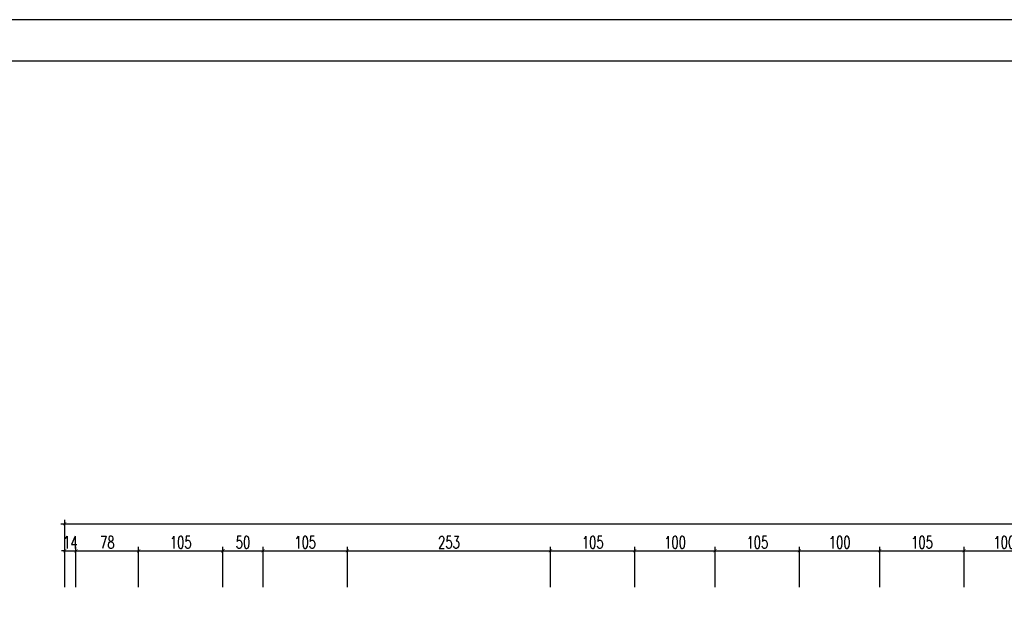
# Model space of a CAD drawing. Header units: millimetres. Extents: x 50026 to 146998, y 1038179 to 1573505.
# Tile 32 of 122: x 58284 to 59510, y 1040996 to 1041730. Entities that reach past the tile are written whole.
import ezdxf

# ---------------------------------------------------------------- set-up
doc = ezdxf.new("R2010")
doc.units = ezdxf.units.MM
doc.header["$LTSCALE"] = 0.025
doc.layers.add('SCIANA', color=5, linetype='Continuous')
doc.layers.add('ściany', color=5, linetype='Continuous')
doc.styles.add('ROMANS', font='romans.shx', dxfattribs={"width": 0.7})
doc.dimstyles.new('SIL', dxfattribs={"dimtxt": 15, "dimasz": 4, "dimexe": 5, "dimexo": 5, "dimgap": 3, "dimtad": 1, "dimdec": 4, "dimrnd": 0.5, "dimdsep": 46, "dimtxsty": 'ROMANS', "dimblk1": 'ARCHTICK', "dimblk2": 'ARCHTICK', "dimsah": 1, "dimcen": 5, "dimdle": 5, "dimclrd": 1, "dimclre": 1, "dimclrt": 2, "dimadec": 1, "dimazin": 0, "dimtfac": 0.013333, "dimtdec": 4, "dimtix": 1, "dimtmove": 0, "dimatfit": 3, "dimldrblk": 'ARCHTICK', "dimfxl": 0, "dimtolj": 1, "dimtzin": 0, "dimarcsym": 0})

# ---------------------------------------------------------------- blocks, each defined once
blk = doc.blocks.new('_ArchTick')
at = {"color": 0, "linetype": 'ByBlock', "const_width": 0.15}
blk.add_lwpolyline([(-0.5, -0.5), (0.5, 0.5)], dxfattribs=at)
blk = doc.blocks.new('*D59')
at = {"layer": 'Defpoints', "color": 0}
for p in [(58353.6, 1041068.5), (58339.6, 1041018.2), (58353.6, 1041018.2)]:
    blk.add_point(p, dxfattribs=at)
at = {"layer": 'ściany', "color": 1, "lineweight": -2}
for p, q in [((58339.6, 1041068.5), (58335.6, 1041068.5)), ((58339.6, 1041023.2), (58339.6, 1041073.5)), ((58339.6, 1041068.5), (58353.6, 1041068.5)), ((58353.6, 1041023.2), (58353.6, 1041073.5)), ((58353.6, 1041068.5), (58357.6, 1041068.5))]:
    blk.add_line(p, q, dxfattribs=at)
at = {"layer": 'ściany', "color": 1, "lineweight": -2, "xscale": 4, "yscale": 4, "zscale": 4}
blk.add_blockref('_ArchTick', (58339.6, 1041068.5), dxfattribs=at)
at = {"layer": 'ściany', "color": 1, "lineweight": -2, "xscale": 4, "yscale": 4, "zscale": 4, "rotation": 180}
blk.add_blockref('_ArchTick', (58353.6, 1041068.5), dxfattribs=at)
at = {"layer": 'ściany', "color": 2, "insert": (58346.6, 1041079), "char_height": 15, "attachment_point": 5, "style": 'ROMANS'}
blk.add_mtext('\\A1;14', dxfattribs=at)
blk = doc.blocks.new('*D60')
at = {"layer": 'Defpoints', "color": 0}
for p in [(58431.6, 1041068.5), (58353.6, 1041018.2), (58431.6, 1041018.2)]:
    blk.add_point(p, dxfattribs=at)
at = {"layer": 'ściany', "color": 1, "lineweight": -2}
for p, q in [((58348.6, 1041068.5), (58436.6, 1041068.5)), ((58353.6, 1041023.2), (58353.6, 1041073.5)), ((58431.6, 1041023.2), (58431.6, 1041073.5))]:
    blk.add_line(p, q, dxfattribs=at)
at = {"layer": 'ściany', "color": 1, "lineweight": -2, "xscale": 4, "yscale": 4, "zscale": 4, "rotation": 180}
blk.add_blockref('_ArchTick', (58353.6, 1041068.5), dxfattribs=at)
at = {"layer": 'ściany', "color": 1, "lineweight": -2, "xscale": 4, "yscale": 4, "zscale": 4}
blk.add_blockref('_ArchTick', (58431.6, 1041068.5), dxfattribs=at)
at = {"layer": 'ściany', "color": 2, "insert": (58392.6, 1041079), "char_height": 15, "attachment_point": 5, "style": 'ROMANS'}
blk.add_mtext('\\A1;78', dxfattribs=at)
blk = doc.blocks.new('*D61')
at = {"layer": 'Defpoints', "color": 0}
for p in [(58536.6, 1041068.5), (58431.6, 1041018.2), (58536.6, 1041018.2)]:
    blk.add_point(p, dxfattribs=at)
at = {"layer": 'ściany', "color": 1, "lineweight": -2}
for p, q in [((58426.6, 1041068.5), (58541.6, 1041068.5)), ((58431.6, 1041023.2), (58431.6, 1041073.5)), ((58536.6, 1041023.2), (58536.6, 1041073.5))]:
    blk.add_line(p, q, dxfattribs=at)
at = {"layer": 'ściany', "color": 1, "lineweight": -2, "xscale": 4, "yscale": 4, "zscale": 4, "rotation": 180}
blk.add_blockref('_ArchTick', (58431.6, 1041068.5), dxfattribs=at)
at = {"layer": 'ściany', "color": 1, "lineweight": -2, "xscale": 4, "yscale": 4, "zscale": 4}
blk.add_blockref('_ArchTick', (58536.6, 1041068.5), dxfattribs=at)
at = {"layer": 'ściany', "color": 2, "insert": (58484.1, 1041079), "char_height": 15, "attachment_point": 5, "style": 'ROMANS'}
blk.add_mtext('\\A1;105', dxfattribs=at)
blk = doc.blocks.new('*D62')
at = {"layer": 'Defpoints', "color": 0}
for p in [(58586.6, 1041068.5), (58536.6, 1041018.2), (58586.6, 1041018.2)]:
    blk.add_point(p, dxfattribs=at)
at = {"layer": 'ściany', "color": 1, "lineweight": -2}
for p, q in [((58531.6, 1041068.5), (58591.6, 1041068.5)), ((58536.6, 1041023.2), (58536.6, 1041073.5)), ((58586.6, 1041023.2), (58586.6, 1041073.5))]:
    blk.add_line(p, q, dxfattribs=at)
at = {"layer": 'ściany', "color": 1, "lineweight": -2, "xscale": 4, "yscale": 4, "zscale": 4, "rotation": 180}
blk.add_blockref('_ArchTick', (58536.6, 1041068.5), dxfattribs=at)
at = {"layer": 'ściany', "color": 1, "lineweight": -2, "xscale": 4, "yscale": 4, "zscale": 4}
blk.add_blockref('_ArchTick', (58586.6, 1041068.5), dxfattribs=at)
at = {"layer": 'ściany', "color": 2, "insert": (58561.6, 1041079), "char_height": 15, "attachment_point": 5, "style": 'ROMANS'}
blk.add_mtext('\\A1;50', dxfattribs=at)
blk = doc.blocks.new('*D63')
at = {"layer": 'Defpoints', "color": 0}
for p in [(58691.6, 1041068.5), (58586.6, 1041018.2), (58691.6, 1041018.2)]:
    blk.add_point(p, dxfattribs=at)
at = {"layer": 'ściany', "color": 1, "lineweight": -2}
for p, q in [((58581.6, 1041068.5), (58696.6, 1041068.5)), ((58586.6, 1041023.2), (58586.6, 1041073.5)), ((58691.6, 1041023.2), (58691.6, 1041073.5))]:
    blk.add_line(p, q, dxfattribs=at)
at = {"layer": 'ściany', "color": 1, "lineweight": -2, "xscale": 4, "yscale": 4, "zscale": 4, "rotation": 180}
blk.add_blockref('_ArchTick', (58586.6, 1041068.5), dxfattribs=at)
at = {"layer": 'ściany', "color": 1, "lineweight": -2, "xscale": 4, "yscale": 4, "zscale": 4}
blk.add_blockref('_ArchTick', (58691.6, 1041068.5), dxfattribs=at)
at = {"layer": 'ściany', "color": 2, "insert": (58639.1, 1041079), "char_height": 15, "attachment_point": 5, "style": 'ROMANS'}
blk.add_mtext('\\A1;105', dxfattribs=at)
blk = doc.blocks.new('*D64')
at = {"layer": 'Defpoints', "color": 0}
for p in [(58944.6, 1041068.5), (58691.6, 1041018.2), (58944.6, 1041018.2)]:
    blk.add_point(p, dxfattribs=at)
at = {"layer": 'ściany', "color": 1, "lineweight": -2}
for p, q in [((58686.6, 1041068.5), (58949.6, 1041068.5)), ((58691.6, 1041023.2), (58691.6, 1041073.5)), ((58944.6, 1041023.2), (58944.6, 1041073.5))]:
    blk.add_line(p, q, dxfattribs=at)
at = {"layer": 'ściany', "color": 1, "lineweight": -2, "xscale": 4, "yscale": 4, "zscale": 4, "rotation": 180}
blk.add_blockref('_ArchTick', (58691.6, 1041068.5), dxfattribs=at)
at = {"layer": 'ściany', "color": 1, "lineweight": -2, "xscale": 4, "yscale": 4, "zscale": 4}
blk.add_blockref('_ArchTick', (58944.6, 1041068.5), dxfattribs=at)
at = {"layer": 'ściany', "color": 2, "insert": (58818.1, 1041079), "char_height": 15, "attachment_point": 5, "style": 'ROMANS'}
blk.add_mtext('\\A1;253', dxfattribs=at)
blk = doc.blocks.new('*D65')
at = {"layer": 'Defpoints', "color": 0}
for p in [(59049.6, 1041068.5), (58944.6, 1041018.2), (59049.6, 1041018.2)]:
    blk.add_point(p, dxfattribs=at)
at = {"layer": 'ściany', "color": 1, "lineweight": -2}
for p, q in [((58939.6, 1041068.5), (59054.6, 1041068.5)), ((58944.6, 1041023.2), (58944.6, 1041073.5)), ((59049.6, 1041023.2), (59049.6, 1041073.5))]:
    blk.add_line(p, q, dxfattribs=at)
at = {"layer": 'ściany', "color": 1, "lineweight": -2, "xscale": 4, "yscale": 4, "zscale": 4, "rotation": 180}
blk.add_blockref('_ArchTick', (58944.6, 1041068.5), dxfattribs=at)
at = {"layer": 'ściany', "color": 1, "lineweight": -2, "xscale": 4, "yscale": 4, "zscale": 4}
blk.add_blockref('_ArchTick', (59049.6, 1041068.5), dxfattribs=at)
at = {"layer": 'ściany', "color": 2, "insert": (58997.1, 1041079), "char_height": 15, "attachment_point": 5, "style": 'ROMANS'}
blk.add_mtext('\\A1;105', dxfattribs=at)
blk = doc.blocks.new('*D66')
at = {"layer": 'Defpoints', "color": 0}
for p in [(59149.6, 1041068.5), (59049.6, 1041018.2), (59149.6, 1041018.2)]:
    blk.add_point(p, dxfattribs=at)
at = {"layer": 'ściany', "color": 1, "lineweight": -2}
for p, q in [((59044.6, 1041068.5), (59154.6, 1041068.5)), ((59049.6, 1041023.2), (59049.6, 1041073.5)), ((59149.6, 1041023.2), (59149.6, 1041073.5))]:
    blk.add_line(p, q, dxfattribs=at)
at = {"layer": 'ściany', "color": 1, "lineweight": -2, "xscale": 4, "yscale": 4, "zscale": 4, "rotation": 180}
blk.add_blockref('_ArchTick', (59049.6, 1041068.5), dxfattribs=at)
at = {"layer": 'ściany', "color": 1, "lineweight": -2, "xscale": 4, "yscale": 4, "zscale": 4}
blk.add_blockref('_ArchTick', (59149.6, 1041068.5), dxfattribs=at)
at = {"layer": 'ściany', "color": 2, "insert": (59099.6, 1041079), "char_height": 15, "attachment_point": 5, "style": 'ROMANS'}
blk.add_mtext('\\A1;100', dxfattribs=at)
blk = doc.blocks.new('*D67')
at = {"layer": 'Defpoints', "color": 0}
for p in [(59254.6, 1041068.5), (59149.6, 1041018.2), (59254.6, 1041018.2)]:
    blk.add_point(p, dxfattribs=at)
at = {"layer": 'ściany', "color": 1, "lineweight": -2}
for p, q in [((59144.6, 1041068.5), (59259.6, 1041068.5)), ((59149.6, 1041023.2), (59149.6, 1041073.5)), ((59254.6, 1041023.2), (59254.6, 1041073.5))]:
    blk.add_line(p, q, dxfattribs=at)
at = {"layer": 'ściany', "color": 1, "lineweight": -2, "xscale": 4, "yscale": 4, "zscale": 4, "rotation": 180}
blk.add_blockref('_ArchTick', (59149.6, 1041068.5), dxfattribs=at)
at = {"layer": 'ściany', "color": 1, "lineweight": -2, "xscale": 4, "yscale": 4, "zscale": 4}
blk.add_blockref('_ArchTick', (59254.6, 1041068.5), dxfattribs=at)
at = {"layer": 'ściany', "color": 2, "insert": (59202.1, 1041079), "char_height": 15, "attachment_point": 5, "style": 'ROMANS'}
blk.add_mtext('\\A1;105', dxfattribs=at)
blk = doc.blocks.new('*D68')
at = {"layer": 'Defpoints', "color": 0}
for p in [(59354.6, 1041068.5), (59254.6, 1041018.2), (59354.6, 1041018.2)]:
    blk.add_point(p, dxfattribs=at)
at = {"layer": 'ściany', "color": 1, "lineweight": -2}
for p, q in [((59249.6, 1041068.5), (59359.6, 1041068.5)), ((59254.6, 1041023.2), (59254.6, 1041073.5)), ((59354.6, 1041023.2), (59354.6, 1041073.5))]:
    blk.add_line(p, q, dxfattribs=at)
at = {"layer": 'ściany', "color": 1, "lineweight": -2, "xscale": 4, "yscale": 4, "zscale": 4, "rotation": 180}
blk.add_blockref('_ArchTick', (59254.6, 1041068.5), dxfattribs=at)
at = {"layer": 'ściany', "color": 1, "lineweight": -2, "xscale": 4, "yscale": 4, "zscale": 4}
blk.add_blockref('_ArchTick', (59354.6, 1041068.5), dxfattribs=at)
at = {"layer": 'ściany', "color": 2, "insert": (59304.6, 1041079), "char_height": 15, "attachment_point": 5, "style": 'ROMANS'}
blk.add_mtext('\\A1;100', dxfattribs=at)
blk = doc.blocks.new('*D69')
at = {"layer": 'Defpoints', "color": 0}
for p in [(59459.6, 1041068.5), (59354.6, 1041018.2), (59459.6, 1041018.2)]:
    blk.add_point(p, dxfattribs=at)
at = {"layer": 'ściany', "color": 1, "lineweight": -2}
for p, q in [((59349.6, 1041068.5), (59464.6, 1041068.5)), ((59354.6, 1041023.2), (59354.6, 1041073.5)), ((59459.6, 1041023.2), (59459.6, 1041073.5))]:
    blk.add_line(p, q, dxfattribs=at)
at = {"layer": 'ściany', "color": 1, "lineweight": -2, "xscale": 4, "yscale": 4, "zscale": 4, "rotation": 180}
blk.add_blockref('_ArchTick', (59354.6, 1041068.5), dxfattribs=at)
at = {"layer": 'ściany', "color": 1, "lineweight": -2, "xscale": 4, "yscale": 4, "zscale": 4}
blk.add_blockref('_ArchTick', (59459.6, 1041068.5), dxfattribs=at)
at = {"layer": 'ściany', "color": 2, "insert": (59407.1, 1041079), "char_height": 15, "attachment_point": 5, "style": 'ROMANS'}
blk.add_mtext('\\A1;105', dxfattribs=at)
blk = doc.blocks.new('*D70')
at = {"layer": 'Defpoints', "color": 0}
for p in [(59559.6, 1041068.5), (59459.6, 1041018.2), (59559.6, 1041018.2)]:
    blk.add_point(p, dxfattribs=at)
at = {"layer": 'ściany', "color": 1, "lineweight": -2}
for p, q in [((59454.6, 1041068.5), (59564.6, 1041068.5)), ((59459.6, 1041023.2), (59459.6, 1041073.5)), ((59559.6, 1041023.2), (59559.6, 1041073.5))]:
    blk.add_line(p, q, dxfattribs=at)
at = {"layer": 'ściany', "color": 1, "lineweight": -2, "xscale": 4, "yscale": 4, "zscale": 4, "rotation": 180}
blk.add_blockref('_ArchTick', (59459.6, 1041068.5), dxfattribs=at)
at = {"layer": 'ściany', "color": 1, "lineweight": -2, "xscale": 4, "yscale": 4, "zscale": 4}
blk.add_blockref('_ArchTick', (59559.6, 1041068.5), dxfattribs=at)
at = {"layer": 'ściany', "color": 2, "insert": (59509.6, 1041079), "char_height": 15, "attachment_point": 5, "style": 'ROMANS'}
blk.add_mtext('\\A1;100', dxfattribs=at)
blk = doc.blocks.new('*D82')
at = {"layer": 'Defpoints', "color": 0}
for p in [(61070.6, 1041102.2), (58339.6, 1041018.2), (61070.6, 1041018.2)]:
    blk.add_point(p, dxfattribs=at)
at = {"layer": 'ściany', "color": 1, "lineweight": -2}
for p, q in [((58339.6, 1041023.2), (58339.6, 1041107.2)), ((61070.6, 1041023.2), (61070.6, 1041107.2)), ((58334.6, 1041102.2), (61075.6, 1041102.2))]:
    blk.add_line(p, q, dxfattribs=at)
at = {"layer": 'ściany', "color": 1, "lineweight": -2, "xscale": 4, "yscale": 4, "zscale": 4, "rotation": 180}
blk.add_blockref('_ArchTick', (58339.6, 1041102.2), dxfattribs=at)
at = {"layer": 'ściany', "color": 1, "lineweight": -2, "xscale": 4, "yscale": 4, "zscale": 4}
blk.add_blockref('_ArchTick', (61070.6, 1041102.2), dxfattribs=at)
at = {"layer": 'ściany', "color": 2, "insert": (59705.1, 1041112.7), "char_height": 15, "attachment_point": 5, "style": 'ROMANS'}
blk.add_mtext('\\A1;2731', dxfattribs=at)

msp = doc.modelspace()

# ---------------------------------------------------------------- linework, layer by layer
at = {"layer": 'SCIANA', "color": 2, "linetype": 'Continuous'}
for points in [[(57591.25191, 1038179.13563), (60111.25191, 1038179.13563), (62631.25191, 1038179.13563), (62631.25191, 1041729.81229), (60111.25191, 1041729.81229), (57591.25191, 1041729.81229)], [(57797.4035, 1038230.71206), (60111.25191, 1038230.71206), (62579.67547, 1038230.71206), (62579.67547, 1041678.23586), (60111.25191, 1041678.23586), (57797.4035, 1041678.23586)]]:
    msp.add_lwpolyline(points, close=True, dxfattribs=at)

# ---------------------------------------------------------------- dimensions: what is measured, and where the dimension line sits
at = {"layer": 'ściany', "color": 7}
for base, p2, picture, middle in [((61070.62472, 1041102.22045), (61070.62472, 1041018.21043), '*D82', (59705.12472, 1041112.72045)), ((58353.62472, 1041068.52543), (58353.62472, 1041018.21043), '*D59', (58346.62472, 1041079.02543))]:
    dim = msp.add_linear_dim(base=base, p1=(58339.62472, 1041018.21043), p2=p2, dimstyle='SIL', dxfattribs=at)
    dim.commit()
    dim.dimension.update_dxf_attribs({"geometry": picture, "text_midpoint": middle})
for base, p1, p2, picture, middle in [((58431.62472, 1041068.52543), (58353.62472, 1041018.21043), (58431.62472, 1041018.21043), '*D60', (58392.62472, 1041079.02543)), ((58536.62472, 1041068.52543), (58431.62472, 1041018.21043), (58536.62472, 1041018.21043), '*D61', (58484.12472, 1041079.02543)), ((58586.62472, 1041068.52543), (58536.62472, 1041018.21043), (58586.62472, 1041018.21043), '*D62', (58561.62472, 1041079.02543)), ((58691.62472, 1041068.52543), (58586.62472, 1041018.21043), (58691.62472, 1041018.21043), '*D63', (58639.12472, 1041079.02543)), ((58944.62472, 1041068.52543), (58691.62472, 1041018.21043), (58944.62472, 1041018.21043), '*D64', (58818.12472, 1041079.02543)), ((59049.62472, 1041068.52543), (58944.62472, 1041018.21043), (59049.62472, 1041018.21043), '*D65', (58997.12472, 1041079.02543)), ((59149.62472, 1041068.52543), (59049.62472, 1041018.21043), (59149.62472, 1041018.21043), '*D66', (59099.62472, 1041079.02543)), ((59254.62472, 1041068.52543), (59149.62472, 1041018.21043), (59254.62472, 1041018.21043), '*D67', (59202.12472, 1041079.02543)), ((59354.62472, 1041068.52543), (59254.62472, 1041018.21043), (59354.62472, 1041018.21043), '*D68', (59304.62472, 1041079.02543)), ((59459.62472, 1041068.52543), (59354.62472, 1041018.21043), (59459.62472, 1041018.21043), '*D69', (59407.12472, 1041079.02543)), ((59559.62472, 1041068.52543), (59459.62472, 1041018.21043), (59559.62472, 1041018.21043), '*D70', (59509.62472, 1041079.02543))]:
    dim = msp.add_linear_dim(base=base, p1=p1, p2=p2, dimstyle='SIL', override={"dimtmove": 1}, dxfattribs=at)
    dim.commit()
    dim.dimension.update_dxf_attribs({"geometry": picture, "text_midpoint": middle})

doc.saveas('drawing.dxf')
